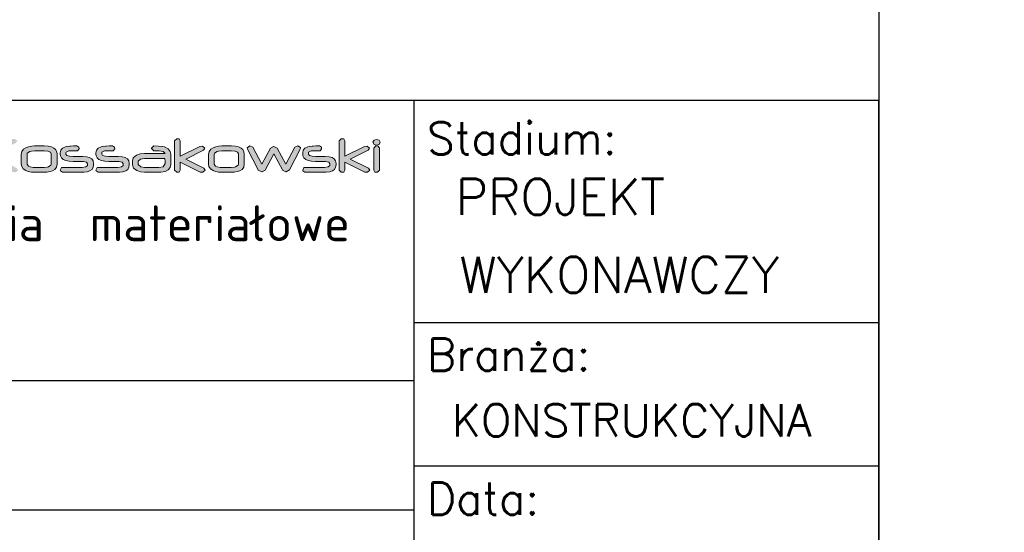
# Model space of a CAD drawing. Header units: millimetres. Extents: x -34919 to 306996, y -293018 to -145733.
# Tile 134 of 256: x 80581 to 81108, y -204540 to -204265. Entities that reach past the tile are written whole.
import ezdxf
from ezdxf.enums import TextEntityAlignment as Align

# ---------------------------------------------------------------- set-up
doc = ezdxf.new("R2010")
doc.units = ezdxf.units.MM
doc.header["$LTSCALE"] = 3
doc.layers.add('Prz', color=5, linetype='Continuous')
doc.layers.add('TABELA', color=7, linetype='Continuous')
doc.layers.add('SIATKA', color=5, linetype='Continuous', lineweight=18)
doc.styles.add('Annotative', font='txt')
doc.styles.add('NOVE3', font='romans.shx', dxfattribs={"width": 0.7})
doc.styles.add('ROMANS', font='romans.shx')

# ---------------------------------------------------------------- blocks, each defined once
blk = doc.blocks.new('structure pro')
h = blk.add_hatch(color=7)
h.dxf.hatch_style = 1
h.paths.add_polyline_path([(739.2, 22.6), (739.75, 24.09), (741.79, 25.19), (745.17, 25.58), (748.07, 25.58), (749.33, 27.39), (749.17, 28.65), (747.37, 29.9), (747.13, 29.9), (743.75, 29.75), (741, 29.43), (738.81, 28.88), (738.33, 28.65), (735.98, 27.23), (734.56, 25.19), (734.09, 22.6), (734.09, 8.31), (734.09, 7.76), (735.9, 6.34), (738.18, 6.5), (739.2, 8.31)])
h.paths.add_polyline_path([(553.28, 43.25), (550.33, 45.35), (549.87, 45.35), (544.24, 45.15), (539.6, 44.63), (536, 43.65), (535.15, 43.39), (531.22, 40.96), (528.86, 37.63), (528.08, 33.24), (528.08, 9.48), (528.21, 8.44), (531.15, 6.21), (534.95, 6.47), (536.72, 9.42), (536.72, 33.24), (537.63, 35.79), (540.91, 37.56), (546.6, 38.22), (551.38, 38.28), (553.54, 41.29)])
h.paths.add_polyline_path([(115.83, 43.25), (112.82, 45.35), (112.42, 45.35), (106.8, 45.15), (102.15, 44.63), (98.48, 43.65), (97.7, 43.39), (93.77, 40.96), (91.42, 37.63), (90.63, 33.24), (90.63, 9.48), (90.7, 8.44), (93.71, 6.21), (97.44, 6.47), (99.2, 9.42), (99.2, 33.24), (100.12, 35.79), (103.46, 37.56), (109.15, 38.22), (113.93, 38.28), (116.02, 41.29)])
h.paths.add_polyline_path([(1436.84, 35.09), (1434.56, 35.72), (1432.28, 35.09), (1431.18, 33.12), (1432.28, 31.08), (1434.56, 30.45), (1436.84, 31.08), (1437.86, 33.12)])
h.paths.add_polyline_path([(1436.13, 29.75), (1433.93, 29.98), (1432.05, 28.02), (1432.05, 8.31), (1432.99, 6.58), (1435.27, 6.34), (1437.15, 8.31), (1437.15, 28.02)])
h.paths.add_polyline_path([(1405.27, 36.11), (1403.07, 36.19), (1401.18, 34.3), (1401.18, 8.31), (1403.07, 6.34), (1405.27, 6.58), (1406.29, 8.31), (1406.29, 15.45), (1423.96, 6.58), (1426.47, 6.34), (1428.59, 8.15), (1427.33, 10.03), (1411.08, 18.12), (1426.94, 26.06), (1428.28, 27.86), (1426.08, 29.67), (1423.72, 29.51), (1406.29, 20.79), (1406.29, 34.3)])
h.paths.add_polyline_path([(1385.4, 28.65), (1383.59, 29.9), (1380.45, 29.83), (1377.94, 29.75), (1377.15, 29.67), (1374.48, 29.35), (1373.38, 29.04), (1370.71, 27.86), (1369.14, 26.13), (1368.67, 23.86), (1368.67, 22.6), (1368.82, 20.95), (1369.77, 19.22), (1371.34, 17.81), (1373.62, 16.87), (1376.6, 16.32), (1380.21, 16.08), (1388.62, 16.08), (1389.09, 16.08), (1392.07, 15.53), (1393.01, 13.96), (1393.01, 13.1), (1392.94, 12.47), (1391.44, 11.13), (1388.22, 10.74), (1370.71, 10.74), (1369.77, 10.51), (1368.75, 8.31), (1368.82, 7.68), (1370.71, 6.34), (1388.14, 6.34), (1389.64, 6.42), (1392.78, 6.81), (1395.21, 7.68), (1397.02, 9.01), (1398.04, 10.82), (1398.43, 13.1), (1398.43, 14.2), (1398.43, 14.35), (1397.96, 16.55), (1396.78, 18.28), (1394.9, 19.54), (1392.23, 20.24), (1388.85, 20.48), (1380.29, 20.48), (1377.15, 20.71), (1374.64, 21.42), (1373.85, 22.6), (1373.85, 23.86), (1373.93, 24.33), (1376.36, 25.43), (1376.68, 25.43), (1379.9, 25.51), (1383.59, 25.51), (1384.22, 25.58), (1385.55, 27.39)])
h.paths.add_polyline_path([(1324.29, 28.8), (1321.55, 29.98), (1321.47, 29.98), (1319.19, 28.33), (1319.5, 27.08), (1328.85, 8.46), (1329.09, 8.15), (1332.07, 6.74), (1332.38, 6.74), (1335.21, 8.38), (1342.99, 22.76), (1350.6, 8.46), (1350.68, 8.31), (1353.67, 6.81), (1353.98, 6.81), (1356.81, 8.46), (1366.39, 27.08), (1366.7, 28.33), (1366.7, 28.41), (1364.27, 29.98), (1361.6, 28.8), (1353.67, 13.49), (1345.89, 27.78), (1345.89, 27.86), (1342.99, 29.51), (1342.75, 29.51), (1340, 27.78), (1332.23, 13.49)])
h.paths.add_polyline_path([(1308.59, 29.67), (1305.13, 29.9), (1296.49, 29.9), (1293.98, 29.75), (1291.15, 29.2), (1288.8, 28.33), (1286.6, 26.92), (1285.11, 24.8), (1284.56, 22.36), (1284.56, 13.65), (1284.95, 11.45), (1286.36, 9.41), (1288.8, 7.83), (1290.84, 7.13), (1293.59, 6.58), (1296.49, 6.34), (1305.13, 6.34), (1307.49, 6.5), (1310.32, 6.97), (1312.59, 7.76), (1314.56, 9.01), (1316.05, 11.05), (1316.6, 13.65), (1316.6, 22.36), (1316.6, 22.44), (1316.28, 24.72), (1315.26, 26.61), (1313.69, 28.02), (1311.49, 29.04)])
h.paths.add_polyline_path([(1296.57, 25.51), (1304.97, 25.51), (1308.43, 25.19), (1310.63, 24.33), (1311.34, 22.76), (1311.34, 13.65), (1311.18, 12.86), (1308.82, 11.29), (1307.8, 11.05), (1304.97, 10.74), (1296.57, 10.74), (1295.08, 10.74), (1292.41, 11.21), (1291, 11.84), (1289.74, 13.65), (1289.74, 22.36), (1289.97, 23.39), (1292.33, 24.96), (1293.67, 25.27)], flags=16)
h.paths.add_polyline_path([(1258.48, 36.11), (1256.28, 36.19), (1254.4, 34.3), (1254.4, 8.31), (1256.28, 6.34), (1258.48, 6.58), (1259.5, 8.31), (1259.5, 15.45), (1277.17, 6.58), (1279.69, 6.34), (1281.81, 8.15), (1280.55, 10.03), (1264.29, 18.12), (1280.16, 26.06), (1281.49, 27.86), (1279.29, 29.67), (1276.94, 29.51), (1259.5, 20.79), (1259.5, 34.3)])
h.paths.add_polyline_path([(1240.1, 29.75), (1235.86, 29.9), (1233.9, 27.94), (1233.9, 27.63), (1235.86, 25.51), (1237.04, 25.51), (1237.28, 25.51), (1238.14, 25.58), (1238.85, 25.58), (1240.57, 25.51), (1244.34, 24.8), (1245.84, 23.15), (1227.54, 23.15), (1223.61, 22.76), (1220.47, 21.66), (1220.31, 21.58), (1217.56, 19.3), (1216.7, 16.16), (1216.7, 13.18), (1216.7, 13.02), (1217.72, 10.11), (1220.71, 7.83), (1223.93, 6.74), (1227.69, 6.34), (1240.34, 6.34), (1242.15, 6.42), (1245.99, 7.05), (1248.74, 8.46), (1250.39, 10.58), (1250.94, 13.41), (1250.94, 22.68), (1250.55, 24.96), (1248.66, 27.39), (1245.29, 29.04), (1243.56, 29.35)])
h.paths.add_polyline_path([(1240.42, 10.74), (1227.54, 10.74), (1224.16, 11.21), (1221.88, 13.25), (1221.88, 16.24), (1224.08, 18.2), (1227.46, 18.75), (1245.76, 18.75), (1245.76, 17.89), (1245.84, 16.71), (1245.84, 15.53), (1245.84, 14.67), (1245.84, 14.12), (1244.34, 11.29), (1244.11, 11.13)], flags=16)
h.paths.add_polyline_path([(1200.91, 28.65), (1199.11, 29.9), (1196.04, 29.83), (1193.45, 29.75), (1192.67, 29.67), (1190, 29.35), (1188.9, 29.04), (1186.31, 27.86), (1184.74, 26.13), (1184.19, 23.86), (1184.19, 22.6), (1184.42, 20.95), (1185.29, 19.22), (1186.86, 17.81), (1189.13, 16.87), (1192.12, 16.32), (1195.73, 16.08), (1204.13, 16.08), (1204.61, 16.08), (1207.59, 15.53), (1208.53, 13.96), (1208.53, 13.1), (1208.45, 12.47), (1206.96, 11.13), (1203.74, 10.74), (1186.23, 10.74), (1185.29, 10.51), (1184.26, 8.31), (1184.34, 7.68), (1186.23, 6.34), (1203.66, 6.34), (1205.16, 6.42), (1208.3, 6.81), (1210.81, 7.68), (1212.54, 9.01), (1213.56, 10.82), (1213.95, 13.1), (1213.95, 14.2), (1213.95, 14.35), (1213.48, 16.55), (1212.3, 18.28), (1210.42, 19.54), (1207.75, 20.24), (1204.37, 20.48), (1195.81, 20.48), (1192.67, 20.71), (1190.15, 21.42), (1189.37, 22.6), (1189.37, 23.86), (1189.45, 24.33), (1191.88, 25.43), (1192.2, 25.43), (1195.42, 25.51), (1199.11, 25.51), (1199.74, 25.58), (1201.07, 27.39)])
h.paths.add_polyline_path([(1169.11, 28.65), (1167.3, 29.9), (1164.16, 29.83), (1161.65, 29.75), (1160.86, 29.67), (1158.19, 29.35), (1157.09, 29.04), (1154.42, 27.86), (1152.85, 26.13), (1152.38, 23.86), (1152.38, 22.6), (1152.54, 20.95), (1153.48, 19.22), (1155.05, 17.81), (1157.33, 16.87), (1160.23, 16.32), (1163.92, 16.08), (1172.33, 16.08), (1172.72, 16.08), (1175.7, 15.53), (1176.72, 13.96), (1176.72, 13.1), (1176.65, 12.47), (1175.15, 11.13), (1171.86, 10.74), (1154.34, 10.74), (1153.48, 10.51), (1152.46, 8.31), (1152.54, 7.68), (1154.34, 6.34), (1171.86, 6.34), (1173.35, 6.42), (1176.49, 6.81), (1178.92, 7.68), (1180.73, 9.01), (1181.75, 10.82), (1182.07, 13.1), (1182.07, 14.2), (1182.07, 14.35), (1181.67, 16.55), (1180.49, 18.28), (1178.61, 19.54), (1175.94, 20.24), (1172.56, 20.48), (1163.92, 20.48), (1160.78, 20.71), (1158.35, 21.42), (1157.48, 22.6), (1157.48, 23.86), (1157.64, 24.33), (1160.08, 25.43), (1160.39, 25.43), (1163.61, 25.51), (1167.3, 25.51), (1167.93, 25.58), (1169.26, 27.39)])
h.paths.add_polyline_path([(1141.62, 29.67), (1138.16, 29.9), (1129.52, 29.9), (1127.01, 29.75), (1124.18, 29.2), (1121.83, 28.33), (1119.63, 26.92), (1118.06, 24.8), (1117.59, 22.36), (1117.59, 13.65), (1117.98, 11.45), (1119.39, 9.41), (1121.83, 7.83), (1123.87, 7.13), (1126.62, 6.58), (1129.52, 6.34), (1138.16, 6.34), (1140.52, 6.5), (1143.35, 6.97), (1145.62, 7.76), (1147.59, 9.01), (1149.08, 11.05), (1149.63, 13.65), (1149.63, 22.36), (1149.63, 22.44), (1149.24, 24.72), (1148.29, 26.61), (1146.72, 28.02), (1144.45, 29.04)])
h.paths.add_polyline_path([(1129.6, 25.51), (1138.01, 25.51), (1141.46, 25.19), (1143.66, 24.33), (1144.37, 22.76), (1144.37, 13.65), (1144.13, 12.86), (1141.85, 11.29), (1140.83, 11.05), (1138.01, 10.74), (1129.6, 10.74), (1128.11, 10.74), (1125.44, 11.21), (1123.95, 11.84), (1122.77, 13.65), (1122.77, 22.36), (1123.01, 23.39), (1125.36, 24.96), (1126.7, 25.27)], flags=16)
h.paths.add_polyline_path([(1086.96, 34.3), (1084.99, 36.19), (1082.72, 36.11), (1081.62, 34.3), (1081.62, 8.31), (1082.72, 6.58), (1084.99, 6.34), (1086.96, 8.31), (1086.96, 18.67), (1109.81, 6.66), (1112.64, 6.34), (1114.84, 8.15), (1113.58, 10.03), (1091.75, 21.58), (1112.8, 32.65), (1114.13, 34.46), (1111.93, 36.19), (1108.95, 36.03), (1086.96, 24.33)])
h.paths.add_polyline_path([(1052.94, 36.11), (1050.74, 36.19), (1048.78, 34.3), (1048.78, 20.56), (1044.07, 15.92), (1043.59, 15.14), (1044.62, 14.35), (1046.11, 14.67), (1048.78, 17.26), (1048.78, 8.31), (1049.88, 6.58), (1052.08, 6.34), (1053.96, 8.31), (1053.96, 22.29), (1058.83, 27), (1059.22, 27.78), (1058.2, 28.57), (1056.79, 28.33), (1053.96, 25.58), (1053.96, 34.3)])
h.paths.add_polyline_path([(1034.65, 29.67), (1031.51, 29.9), (1021.93, 29.9), (1019.02, 29.75), (1016.2, 29.28), (1013.92, 28.49), (1011.56, 27), (1009.99, 24.96), (1009.52, 22.44), (1009.52, 13.8), (1009.52, 13.1), (1010.38, 10.66), (1012.35, 8.54), (1013.05, 8.07), (1015.41, 7.13), (1018.63, 6.58), (1021.14, 6.42), (1022.32, 6.42), (1025.39, 6.34), (1026.01, 6.42), (1027.27, 8.31), (1027.19, 9.41), (1025.39, 10.74), (1023.89, 10.74), (1021.22, 10.82), (1018.79, 11.13), (1017.53, 11.53), (1015.49, 13.02), (1014.86, 15.45), (1014.86, 15.61), (1040.54, 15.61), (1040.86, 15.61), (1041.96, 17.73), (1041.96, 23.39), (1041.8, 24.72), (1040.62, 26.92), (1038.27, 28.57), (1037.24, 29.04)])
h.paths.add_polyline_path([(1022.71, 25.58), (1026.41, 25.58), (1028.06, 25.58), (1031.9, 25.35), (1034.73, 24.88), (1036.38, 24.01), (1036.93, 22.99), (1036.93, 20.09), (1014.7, 20.09), (1014.7, 22.76), (1015.18, 24.01), (1017.92, 25.19), (1019.89, 25.43)], flags=16)
h.paths.add_polyline_path([(965.23, 28.8), (962.48, 29.98), (962.4, 29.98), (960.04, 28.33), (960.36, 27.08), (969.78, 8.46), (969.94, 8.15), (973, 6.74), (973.32, 6.74), (976.14, 8.38), (983.84, 22.76), (991.46, 8.46), (991.54, 8.31), (994.52, 6.81), (994.91, 6.81), (997.66, 8.46), (1007.24, 27.08), (1007.64, 28.33), (1007.64, 28.41), (1005.2, 29.98), (1002.45, 28.8), (994.52, 13.49), (986.82, 27.78), (986.75, 27.86), (983.84, 29.51), (983.68, 29.51), (980.85, 27.78), (973.16, 13.49)])
h.paths.add_polyline_path([(946.61, 29.75), (942.37, 29.9), (940.41, 27.94), (940.41, 27.63), (942.37, 25.51), (943.55, 25.51), (943.79, 25.51), (944.65, 25.58), (945.36, 25.58), (947.08, 25.51), (950.85, 24.8), (952.35, 23.15), (934.05, 23.15), (930.2, 22.76), (926.98, 21.66), (926.82, 21.58), (924.07, 19.3), (923.21, 16.16), (923.21, 13.18), (923.21, 13.02), (924.23, 10.11), (927.21, 7.83), (930.43, 6.74), (934.2, 6.34), (946.85, 6.34), (948.66, 6.42), (952.5, 7.05), (955.25, 8.46), (956.9, 10.58), (957.45, 13.41), (957.45, 22.68), (957.06, 24.96), (955.17, 27.39), (951.8, 29.04), (950.07, 29.35)])
h.paths.add_polyline_path([(946.93, 10.74), (934.05, 10.74), (930.67, 11.21), (928.39, 13.25), (928.39, 16.24), (930.59, 18.2), (933.97, 18.75), (952.27, 18.75), (952.27, 17.89), (952.35, 16.71), (952.35, 15.53), (952.35, 14.67), (952.35, 14.12), (950.85, 11.29), (950.62, 11.13)], flags=16)
h.paths.add_polyline_path([(911.82, 35.95), (907.89, 36.19), (885.28, 36.19), (883.31, 34.3), (883.31, 8.31), (885.28, 6.34), (887.63, 6.58), (888.81, 8.31), (888.81, 17.02), (907.66, 17.02), (909.07, 17.1), (912.76, 17.49), (915.98, 18.52), (917.4, 19.22), (919.68, 21.66), (920.46, 24.96), (920.46, 29.59), (920.38, 30.3), (918.97, 32.97), (915.75, 34.93), (915.12, 35.17)])
h.paths.add_polyline_path([(888.81, 31.79), (907.97, 31.79), (910.41, 31.71), (913.86, 30.85), (915.04, 29.2), (915.04, 25.11), (914.57, 23.54), (912.29, 22.05), (907.97, 21.5), (888.81, 21.5)], flags=16)
h.paths.add_polyline_path([(851.51, 11.05), (852.6, 9.09), (851.51, 7.05), (849.23, 6.42), (846.95, 7.05), (845.85, 9.09), (846.95, 11.05), (849.23, 11.68)])
h.paths.add_polyline_path([(828.34, 38.54), (827.32, 38.7), (825.59, 38.07), (824.72, 36.42), (825.59, 34.77), (827.39, 34.22), (829.12, 34.85), (829.99, 36.42), (829.75, 37.36), (829.2, 38.07)])
h.paths.add_polyline_path([(842.47, 28.41), (840.82, 29.12), (838.86, 28.49), (812.39, 11.29), (810.98, 9.17), (812.16, 7.05), (814.59, 6.34), (841.69, 6.34), (841.85, 6.34), (843.73, 8.54), (843.73, 8.7), (841.69, 10.74), (820.17, 10.82), (842.47, 25.35), (843.1, 26.68)])
h.paths.add_polyline_path([(801.01, 29.59), (796.45, 29.9), (788.05, 29.9), (784.99, 29.75), (781.14, 29.04), (778.39, 27.7), (776.74, 25.74), (776.19, 23.15), (776.19, 8.31), (777.21, 6.58), (779.41, 6.34), (781.37, 8.31), (781.37, 23.23), (781.37, 23.39), (783.89, 25.35), (785.3, 25.43), (787.58, 25.51), (796.45, 25.51), (798.96, 25.51), (800.38, 25.35), (800.77, 25.27), (802.97, 23.23), (802.97, 8.31), (804.07, 6.58), (806.27, 6.34), (808.23, 8.31), (808.23, 23.23), (808, 24.8), (806.82, 27.08), (804.46, 28.65)])
h.paths.add_polyline_path([(771.79, 35.09), (769.51, 35.72), (767.24, 35.09), (766.14, 33.12), (767.24, 31.08), (769.51, 30.45), (771.79, 31.08), (772.89, 33.12)])
h.paths.add_polyline_path([(771.16, 29.75), (768.96, 29.98), (767, 28.02), (767, 8.31), (768.02, 6.58), (770.22, 6.34), (772.18, 8.31), (772.18, 28.02)])
h.paths.add_polyline_path([(730.01, 36.03), (727.81, 36.19), (725.85, 34.3), (725.85, 29.67), (710.45, 29.67), (706.84, 29.51), (703.23, 28.65), (700.56, 27.23), (698.91, 25.11), (698.2, 22.36), (698.12, 20.09), (698.12, 16.08), (698.2, 13.02), (698.52, 11.21), (699.93, 9.09), (702.44, 7.6), (705.98, 6.66), (710.53, 6.34), (718.39, 6.34), (719.49, 6.42), (723.18, 6.81), (726.4, 7.83), (727.5, 8.38), (730.17, 10.66), (731.03, 13.57), (731.03, 34.3)])
h.paths.add_polyline_path([(717.91, 10.74), (710.45, 10.74), (709.35, 10.74), (706.06, 10.98), (705.03, 11.37), (703.39, 13.96), (703.39, 22.29), (703.7, 23.39), (705.9, 24.88), (710.3, 25.35), (725.85, 25.35), (725.85, 13.73), (725.22, 12.23), (722.63, 11.13)], flags=16)
h.paths.add_polyline_path([(598.24, 45.02), (592.41, 45.35), (578.08, 45.35), (573.83, 45.15), (569.18, 44.3), (565.19, 42.73), (561.52, 40.38), (558.97, 36.97), (558.12, 32.78), (558.12, 18.38), (558.77, 14.72), (561.13, 11.25), (565.25, 8.63), (568.59, 7.46), (573.17, 6.54), (578.08, 6.21), (592.41, 6.21), (596.34, 6.34), (601.05, 7.13), (604.91, 8.57), (608.12, 10.66), (610.67, 14.07), (611.52, 18.38), (611.52, 32.85), (611.52, 33.05), (610.93, 36.84), (609.36, 39.92), (606.68, 42.27), (602.95, 43.97)])
h.paths.add_polyline_path([(578.21, 38.08), (592.15, 38.08), (597.91, 37.63), (601.58, 36.06), (602.82, 33.44), (602.82, 18.38), (602.49, 17.01), (598.63, 14.39), (596.93, 13.93), (592.22, 13.41), (578.21, 13.41), (575.72, 13.54), (571.27, 14.26), (568.85, 15.31), (566.76, 18.38), (566.76, 32.78), (567.22, 34.55), (571.14, 37.1), (573.3, 37.69)], flags=16)
h.paths.add_polyline_path([(508.97, 45.09), (502.82, 45.35), (489.14, 45.35), (484.49, 45.22), (479.71, 44.63), (476.24, 43.65), (472.71, 41.55), (470.29, 38.15), (469.44, 33.77), (469.44, -1.45), (469.57, -2.43), (472.65, -4.65), (476.31, -4.33), (478.08, -1.45), (478.08, 6.54), (504.91, 6.54), (510.08, 6.8), (514.92, 7.78), (518.65, 9.42), (521.4, 11.84), (522.97, 14.92), (523.56, 18.65), (523.56, 33.83), (523.5, 34.55), (522.78, 37.82), (520.95, 40.57), (518.07, 42.67), (514.07, 44.17)])
h.paths.add_polyline_path([(504.91, 13.74), (478.08, 13.74), (478.08, 33.5), (478.08, 33.9), (479.52, 36.25), (483.31, 37.69), (489.47, 38.15), (502.95, 38.15), (506.09, 38.08), (510.08, 37.76), (512.9, 36.84), (514.86, 33.77), (514.86, 18.52), (513.94, 16.09), (510.67, 14.33)], flags=16)
h.paths.add_polyline_path([(405.23, 45.02), (400.13, 45.41), (384.03, 45.41), (379.25, 45.22), (374.61, 44.43), (370.74, 43.06), (366.75, 40.57), (364.2, 37.17), (363.35, 32.98), (363.35, 18.58), (363.41, 17.47), (364.85, 13.41), (368.13, 9.81), (369.3, 9.09), (373.3, 7.46), (378.6, 6.47), (382.79, 6.28), (384.75, 6.21), (389.85, 6.21), (390.9, 6.28), (393.06, 9.42), (392.8, 11.32), (389.85, 13.41), (387.37, 13.48), (382.98, 13.61), (378.79, 14.13), (376.83, 14.79), (373.43, 17.34), (372.25, 21.26), (372.25, 21.59), (415.12, 21.59), (415.64, 21.59), (417.47, 25.13), (417.47, 34.55), (417.28, 36.78), (415.25, 40.44), (411.32, 43.19), (409.62, 43.91)])
h.paths.add_polyline_path([(385.4, 38.22), (391.56, 38.28), (394.24, 38.22), (400.72, 37.82), (405.37, 36.97), (408.18, 35.66), (409.1, 33.83), (409.1, 29.05), (371.99, 29.05), (371.99, 33.5), (372.84, 35.6), (377.42, 37.56), (380.69, 37.95)], flags=16)
edge = h.paths.add_edge_path()
edge.add_line((357.72, 38.28), (359.88, 41.29))
edge.add_line((359.88, 41.29), (359.62, 43.25))
edge.add_line((359.62, 43.25), (356.67, 45.35))
edge.add_line((356.67, 45.35), (356.21, 45.35))
edge.add_line((356.21, 45.35), (350.59, 45.15))
edge.add_line((350.59, 45.15), (345.94, 44.63))
edge.add_line((345.94, 44.63), (342.34, 43.65))
edge.add_line((342.34, 43.65), (341.49, 43.39))
edge.add_line((341.49, 43.39), (337.56, 40.96))
edge.add_line((337.56, 40.96), (335.21, 37.63))
edge.add_line((335.21, 37.63), (334.42, 33.24))
edge.add_line((334.42, 33.24), (334.42, 9.48))
edge.add_line((334.42, 9.48), (334.55, 8.44))
edge.add_line((334.55, 8.44), (337.5, 6.21))
edge.add_line((337.5, 6.21), (341.23, 6.47))
edge.add_line((341.23, 6.47), (343.06, 9.42))
edge.add_line((343.06, 9.42), (343.06, 33.24))
edge.add_line((343.06, 33.24), (343.98, 35.79))
edge.add_line((343.98, 35.79), (347.25, 37.56))
edge.add_line((347.25, 37.56), (352.94, 38.22))
edge.add_line((352.94, 38.22), (357.72, 38.28))
edge.add_line((357.72, 38.28), (352.94, 38.22))
h.paths.add_polyline_path([(281.74, 45.09), (278.01, 45.35), (276.96, 45.28), (274.8, 42.14), (274.8, 17.86), (274.86, 16.88), (275.65, 13.61), (277.55, 10.92), (280.49, 8.9), (284.55, 7.39), (289.66, 6.47), (295.81, 6.21), (299.87, 6.21), (300.19, 6.15), (302.74, 6.15), (304.51, 6.08), (305.23, 6.08), (311.71, 6.34), (317.14, 7.13), (321.59, 8.31), (325.06, 10.01), (327.55, 12.17), (328.99, 14.79), (329.51, 17.86), (329.51, 42.14), (329.38, 43.25), (326.31, 45.35), (322.51, 45.09), (320.74, 42.14), (320.74, 17.8), (320.74, 17.21), (319.04, 15.11), (315.05, 13.87), (308.63, 13.41), (295.81, 13.41), (293.71, 13.48), (288.02, 14.13), (284.55, 15.57), (283.44, 17.86), (283.44, 42.14)])
h.paths.add_polyline_path([(252.15, 55.69), (248.49, 55.95), (247.51, 55.89), (245.28, 52.74), (245.28, 45.02), (242.53, 45.02), (240.96, 44.83), (238.93, 41.49), (240.96, 38.08), (242.53, 37.95), (245.28, 37.89), (245.28, 9.42), (247.05, 6.47), (250.71, 6.21), (251.76, 6.28), (253.92, 9.42), (253.92, 37.89), (267.53, 37.89), (268.58, 37.95), (270.81, 41.03), (270.54, 42.93), (267.53, 45.02), (253.92, 45.02), (253.92, 52.74)])
h.paths.add_polyline_path([(236.05, 43.32), (232.91, 45.35), (198.75, 45.35), (194.17, 45.15), (189.19, 44.24), (185.33, 42.6), (182.58, 40.31), (180.95, 37.23), (180.42, 33.5), (180.42, 18.06), (181.14, 13.87), (183.43, 10.4), (187.36, 7.98), (190.18, 7.06), (194.76, 6.41), (200.58, 6.21), (232.45, 6.21), (234.35, 6.47), (236.45, 9.42), (236.19, 11.32), (233.24, 13.41), (200.84, 13.41), (199.01, 13.48), (193.45, 14.2), (190.11, 15.83), (189, 18.45), (189, 33.77), (189.98, 35.99), (193.38, 37.56), (199.4, 38.08), (232.91, 38.08), (234.35, 38.35), (236.25, 41.75)])
h.paths.add_polyline_path([(127.87, 45.09), (124.21, 45.35), (123.16, 45.28), (121, 42.14), (121, 17.86), (121, 16.88), (121.85, 13.61), (123.75, 10.92), (126.69, 8.9), (130.75, 7.39), (135.79, 6.47), (141.94, 6.21), (146, 6.21), (146.33, 6.15), (148.88, 6.15), (150.71, 6.08), (151.43, 6.08), (157.85, 6.34), (163.28, 7.13), (167.79, 8.31), (171.2, 10.01), (173.68, 12.17), (175.19, 14.79), (175.65, 17.86), (175.65, 42.14), (175.58, 43.25), (172.44, 45.35), (168.71, 45.09), (166.94, 42.14), (166.94, 17.8), (166.88, 17.21), (165.24, 15.11), (161.18, 13.87), (154.83, 13.41), (141.94, 13.41), (139.91, 13.48), (134.15, 14.13), (130.75, 15.57), (129.57, 17.86), (129.57, 42.14)])
h.paths.add_polyline_path([(69.3, 55.69), (65.63, 55.95), (64.65, 55.89), (62.49, 52.74), (62.49, 45.02), (59.67, 45.02), (58.1, 44.83), (56.07, 41.49), (58.1, 38.08), (59.67, 37.95), (62.49, 37.89), (62.49, 9.42), (64.19, 6.47), (67.92, 6.21), (68.9, 6.28), (71.06, 9.42), (71.06, 37.89), (84.68, 37.89), (85.79, 37.95), (87.95, 41.03), (87.69, 42.93), (84.68, 45.02), (71.06, 45.02), (71.06, 52.74)])
h.paths.add_polyline_path([(31.73, 43.25), (28.78, 45.35), (23.55, 45.35), (19.29, 45.15), (17.98, 45.09), (13.6, 44.5), (11.7, 44.04), (7.38, 42.08), (4.7, 39.13), (3.85, 35.34), (3.85, 33.18), (4.18, 30.49), (5.68, 27.61), (8.3, 25.32), (12.09, 23.69), (17.07, 22.77), (23.16, 22.44), (37.16, 22.44), (37.88, 22.44), (42.85, 21.46), (44.49, 18.84), (44.49, 17.4), (44.36, 16.36), (41.87, 14.2), (36.44, 13.41), (7.25, 13.41), (5.75, 13.15), (4.04, 9.42), (4.18, 8.37), (7.25, 6.21), (36.38, 6.21), (38.8, 6.28), (44.1, 6.93), (48.16, 8.44), (51.1, 10.66), (52.87, 13.61), (53.46, 17.4), (53.46, 19.17), (53.46, 19.5), (52.74, 23.16), (50.77, 26.04), (47.57, 28.14), (43.18, 29.38), (37.49, 29.77), (23.22, 29.77), (17.98, 30.03), (13.86, 31.21), (12.49, 33.31), (12.49, 35.34), (12.62, 36.12), (16.74, 37.95), (17.26, 38.02), (22.57, 38.08), (28.78, 38.08), (29.83, 38.22), (31.99, 41.29)])
edge = h.paths.add_edge_path()
edge.add_line((748.07, 25.58), (745.17, 25.58))
edge.add_line((551.38, 38.28), (546.6, 38.22))
edge.add_line((113.93, 38.28), (109.15, 38.22))
at = {"color": 7, "lineweight": 0}
for p, q in [((1256.28, 36.19), (1254.4, 34.3)), ((1258.48, 36.11), (1256.28, 36.19)), ((1259.5, 34.3), (1258.48, 36.11)), ((1403.07, 36.19), (1401.18, 34.3)), ((1405.27, 36.11), (1403.07, 36.19)), ((1406.29, 34.3), (1405.27, 36.11)), ((1434.56, 35.72), (1432.28, 35.09)), ((1436.84, 35.09), (1434.56, 35.72)), ((1119.63, 26.92), (1118.06, 24.8)), ((1121.83, 28.33), (1119.63, 26.92)), ((1124.18, 29.2), (1121.83, 28.33)), ((1127.01, 29.75), (1124.18, 29.2)), ((1129.52, 29.9), (1127.01, 29.75)), ((1138.16, 29.9), (1129.52, 29.9)), ((1141.62, 29.67), (1138.16, 29.9)), ((1144.45, 29.04), (1141.62, 29.67)), ((1146.72, 28.02), (1144.45, 29.04)), ((1148.29, 26.61), (1146.72, 28.02)), ((1149.24, 24.72), (1148.29, 26.61)), ((1154.42, 27.86), (1152.85, 26.13)), ((1157.09, 29.04), (1154.42, 27.86)), ((1158.19, 29.35), (1157.09, 29.04)), ((1160.86, 29.67), (1158.19, 29.35)), ((1161.65, 29.75), (1160.86, 29.67)), ((1164.16, 29.83), (1161.65, 29.75)), ((1167.3, 29.9), (1164.16, 29.83)), ((1169.11, 28.65), (1167.3, 29.9)), ((1167.93, 25.58), (1169.26, 27.39)), ((1169.26, 27.39), (1169.11, 28.65)), ((1186.31, 27.86), (1184.74, 26.13)), ((1188.9, 29.04), (1186.31, 27.86)), ((1190, 29.35), (1188.9, 29.04)), ((1192.67, 29.67), (1190, 29.35)), ((1193.45, 29.75), (1192.67, 29.67)), ((1196.04, 29.83), (1193.45, 29.75)), ((1199.11, 29.9), (1196.04, 29.83)), ((1200.91, 28.65), (1199.11, 29.9)), ((1199.74, 25.58), (1201.07, 27.39)), ((1201.07, 27.39), (1200.91, 28.65)), ((1235.86, 29.9), (1233.9, 27.94)), ((1233.9, 27.94), (1233.9, 27.63)), ((1233.9, 27.63), (1235.86, 25.51)), ((1240.1, 29.75), (1235.86, 29.9)), ((1243.56, 29.35), (1240.1, 29.75)), ((1245.29, 29.04), (1243.56, 29.35)), ((1248.66, 27.39), (1245.29, 29.04)), ((1250.55, 24.96), (1248.66, 27.39)), ((1254.4, 34.3), (1254.4, 8.31)), ((1259.5, 20.79), (1259.5, 34.3)), ((1276.94, 29.51), (1259.5, 20.79)), ((1279.29, 29.67), (1276.94, 29.51)), ((1281.49, 27.86), (1279.29, 29.67)), ((1280.16, 26.06), (1281.49, 27.86)), ((1286.6, 26.92), (1285.11, 24.8)), ((1288.8, 28.33), (1286.6, 26.92)), ((1291.15, 29.2), (1288.8, 28.33)), ((1293.98, 29.75), (1291.15, 29.2)), ((1296.49, 29.9), (1293.98, 29.75)), ((1305.13, 29.9), (1296.49, 29.9)), ((1308.59, 29.67), (1305.13, 29.9)), ((1311.49, 29.04), (1308.59, 29.67)), ((1313.69, 28.02), (1311.49, 29.04)), ((1315.26, 26.61), (1313.69, 28.02)), ((1316.28, 24.72), (1315.26, 26.61)), ((1321.47, 29.98), (1319.19, 28.33)), ((1319.19, 28.33), (1319.5, 27.08)), ((1319.5, 27.08), (1328.85, 8.46)), ((1321.55, 29.98), (1321.47, 29.98)), ((1324.29, 28.8), (1321.55, 29.98)), ((1332.23, 13.49), (1324.29, 28.8)), ((1340, 27.78), (1332.23, 13.49)), ((1342.75, 29.51), (1340, 27.78)), ((1342.99, 29.51), (1342.75, 29.51)), ((1345.89, 27.86), (1342.99, 29.51)), ((1345.89, 27.78), (1345.89, 27.86)), ((1353.67, 13.49), (1345.89, 27.78)), ((1361.6, 28.8), (1353.67, 13.49)), ((1356.81, 8.46), (1366.39, 27.08)), ((1364.27, 29.98), (1361.6, 28.8)), ((1366.7, 28.41), (1364.27, 29.98)), ((1366.39, 27.08), (1366.7, 28.33)), ((1366.7, 28.33), (1366.7, 28.41)), ((1370.71, 27.86), (1369.14, 26.13)), ((1373.38, 29.04), (1370.71, 27.86)), ((1374.48, 29.35), (1373.38, 29.04)), ((1377.15, 29.67), (1374.48, 29.35)), ((1377.94, 29.75), (1377.15, 29.67)), ((1380.45, 29.83), (1377.94, 29.75)), ((1383.59, 29.9), (1380.45, 29.83)), ((1385.4, 28.65), (1383.59, 29.9)), ((1384.22, 25.58), (1385.55, 27.39)), ((1385.55, 27.39), (1385.4, 28.65)), ((1401.18, 34.3), (1401.18, 8.31)), ((1406.29, 20.79), (1406.29, 34.3)), ((1423.72, 29.51), (1406.29, 20.79)), ((1426.08, 29.67), (1423.72, 29.51)), ((1428.28, 27.86), (1426.08, 29.67)), ((1426.94, 26.06), (1428.28, 27.86)), ((1432.28, 35.09), (1431.18, 33.12)), ((1431.18, 33.12), (1432.28, 31.08)), ((1433.93, 29.98), (1432.05, 28.02)), ((1432.05, 28.02), (1432.05, 8.31)), ((1432.28, 31.08), (1434.56, 30.45)), ((1436.13, 29.75), (1433.93, 29.98)), ((1434.56, 30.45), (1436.84, 31.08)), ((1437.15, 28.02), (1436.13, 29.75)), ((1437.86, 33.12), (1436.84, 35.09)), ((1436.84, 31.08), (1437.86, 33.12)), ((1437.15, 8.31), (1437.15, 28.02)), ((1118.06, 24.8), (1117.59, 22.36)), ((1117.59, 22.36), (1117.59, 13.65)), ((1122.77, 22.36), (1123.01, 23.39)), ((1122.77, 13.65), (1122.77, 22.36)), ((1123.01, 23.39), (1125.36, 24.96)), ((1125.36, 24.96), (1126.7, 25.27)), ((1126.7, 25.27), (1129.6, 25.51)), ((1129.6, 25.51), (1138.01, 25.51)), ((1138.01, 25.51), (1141.46, 25.19)), ((1141.46, 25.19), (1143.66, 24.33)), ((1143.66, 24.33), (1144.37, 22.76)), ((1144.37, 22.76), (1144.37, 13.65)), ((1149.63, 22.44), (1149.24, 24.72)), ((1149.63, 22.36), (1149.63, 22.44)), ((1149.63, 13.65), (1149.63, 22.36)), ((1152.85, 26.13), (1152.38, 23.86)), ((1152.38, 23.86), (1152.38, 22.6)), ((1152.38, 22.6), (1152.54, 20.95)), ((1152.54, 20.95), (1153.48, 19.22)), ((1153.48, 19.22), (1155.05, 17.81)), ((1155.05, 17.81), (1157.33, 16.87)), ((1157.48, 23.86), (1157.64, 24.33)), ((1157.48, 22.6), (1157.48, 23.86)), ((1158.35, 21.42), (1157.48, 22.6)), ((1157.64, 24.33), (1160.08, 25.43)), ((1160.78, 20.71), (1158.35, 21.42)), ((1160.08, 25.43), (1160.39, 25.43)), ((1160.39, 25.43), (1163.61, 25.51)), ((1163.92, 20.48), (1160.78, 20.71)), ((1163.61, 25.51), (1167.3, 25.51)), ((1172.56, 20.48), (1163.92, 20.48)), ((1167.3, 25.51), (1167.93, 25.58)), ((1175.94, 20.24), (1172.56, 20.48)), ((1178.61, 19.54), (1175.94, 20.24)), ((1180.49, 18.28), (1178.61, 19.54)), ((1181.67, 16.55), (1180.49, 18.28)), ((1184.74, 26.13), (1184.19, 23.86)), ((1184.19, 23.86), (1184.19, 22.6)), ((1184.19, 22.6), (1184.42, 20.95)), ((1184.42, 20.95), (1185.29, 19.22)), ((1185.29, 19.22), (1186.86, 17.81)), ((1186.86, 17.81), (1189.13, 16.87)), ((1189.37, 23.86), (1189.45, 24.33)), ((1189.37, 22.6), (1189.37, 23.86)), ((1190.15, 21.42), (1189.37, 22.6)), ((1189.45, 24.33), (1191.88, 25.43)), ((1192.67, 20.71), (1190.15, 21.42)), ((1191.88, 25.43), (1192.2, 25.43)), ((1192.2, 25.43), (1195.42, 25.51)), ((1195.81, 20.48), (1192.67, 20.71)), ((1195.42, 25.51), (1199.11, 25.51)), ((1204.37, 20.48), (1195.81, 20.48)), ((1199.11, 25.51), (1199.74, 25.58)), ((1207.75, 20.24), (1204.37, 20.48)), ((1210.42, 19.54), (1207.75, 20.24)), ((1212.3, 18.28), (1210.42, 19.54)), ((1213.48, 16.55), (1212.3, 18.28)), ((1217.56, 19.3), (1216.7, 16.16)), ((1220.31, 21.58), (1217.56, 19.3)), ((1220.47, 21.66), (1220.31, 21.58)), ((1223.61, 22.76), (1220.47, 21.66)), ((1221.88, 16.24), (1224.08, 18.2)), ((1227.54, 23.15), (1223.61, 22.76)), ((1224.08, 18.2), (1227.46, 18.75)), ((1227.46, 18.75), (1245.76, 18.75)), ((1245.84, 23.15), (1227.54, 23.15)), ((1227.54, 23.15), (1227.54, 23.15)), ((1235.86, 25.51), (1237.04, 25.51)), ((1237.04, 25.51), (1237.28, 25.51)), ((1237.28, 25.51), (1238.14, 25.58)), ((1238.14, 25.58), (1238.85, 25.58)), ((1238.85, 25.58), (1240.57, 25.51)), ((1240.57, 25.51), (1244.34, 24.8)), ((1244.34, 24.8), (1245.84, 23.15)), ((1245.76, 18.75), (1245.76, 17.89)), ((1245.76, 17.89), (1245.84, 16.71)), ((1250.94, 22.68), (1250.55, 24.96)), ((1250.94, 13.41), (1250.94, 22.68)), ((1259.5, 20.79), (1259.5, 20.79)), ((1264.29, 18.12), (1280.16, 26.06)), ((1280.55, 10.03), (1264.29, 18.12)), ((1285.11, 24.8), (1284.56, 22.36)), ((1284.56, 22.36), (1284.56, 13.65)), ((1289.74, 22.36), (1289.97, 23.39)), ((1289.74, 13.65), (1289.74, 22.36)), ((1289.97, 23.39), (1292.33, 24.96)), ((1292.33, 24.96), (1293.67, 25.27)), ((1293.67, 25.27), (1296.57, 25.51)), ((1296.57, 25.51), (1304.97, 25.51)), ((1304.97, 25.51), (1308.43, 25.19)), ((1308.43, 25.19), (1310.63, 24.33)), ((1310.63, 24.33), (1311.34, 22.76)), ((1311.34, 22.76), (1311.34, 13.65)), ((1316.6, 22.44), (1316.28, 24.72)), ((1316.6, 22.36), (1316.6, 22.44)), ((1316.6, 13.65), (1316.6, 22.36)), ((1335.21, 8.38), (1342.99, 22.76)), ((1342.99, 22.76), (1350.6, 8.46)), ((1369.14, 26.13), (1368.67, 23.86)), ((1368.67, 23.86), (1368.67, 22.6)), ((1368.67, 22.6), (1368.82, 20.95)), ((1368.82, 20.95), (1369.77, 19.22)), ((1369.77, 19.22), (1371.34, 17.81)), ((1371.34, 17.81), (1373.62, 16.87)), ((1373.85, 23.86), (1373.93, 24.33)), ((1373.85, 22.6), (1373.85, 23.86)), ((1374.64, 21.42), (1373.85, 22.6)), ((1373.93, 24.33), (1376.36, 25.43)), ((1377.15, 20.71), (1374.64, 21.42)), ((1376.36, 25.43), (1376.68, 25.43)), ((1376.68, 25.43), (1379.9, 25.51)), ((1380.29, 20.48), (1377.15, 20.71)), ((1379.9, 25.51), (1383.59, 25.51)), ((1388.85, 20.48), (1380.29, 20.48)), ((1383.59, 25.51), (1384.22, 25.58)), ((1392.23, 20.24), (1388.85, 20.48)), ((1394.9, 19.54), (1392.23, 20.24)), ((1396.78, 18.28), (1394.9, 19.54)), ((1397.96, 16.55), (1396.78, 18.28)), ((1406.29, 20.79), (1406.29, 20.79)), ((1411.08, 18.12), (1426.94, 26.06)), ((1427.33, 10.03), (1411.08, 18.12)), ((1117.59, 13.65), (1117.98, 11.45)), ((1117.98, 11.45), (1119.39, 9.41)), ((1119.39, 9.41), (1121.83, 7.83)), ((1123.95, 11.84), (1122.77, 13.65)), ((1125.44, 11.21), (1123.95, 11.84)), ((1128.11, 10.74), (1125.44, 11.21)), ((1129.6, 10.74), (1128.11, 10.74)), ((1138.01, 10.74), (1129.6, 10.74)), ((1140.83, 11.05), (1138.01, 10.74)), ((1141.85, 11.29), (1140.83, 11.05)), ((1144.13, 12.86), (1141.85, 11.29)), ((1144.37, 13.65), (1144.13, 12.86)), ((1145.62, 7.76), (1147.59, 9.01)), ((1147.59, 9.01), (1149.08, 11.05)), ((1149.08, 11.05), (1149.63, 13.65)), ((1153.48, 10.51), (1152.46, 8.31)), ((1154.34, 10.74), (1153.48, 10.51)), ((1171.86, 10.74), (1154.34, 10.74)), ((1157.33, 16.87), (1160.23, 16.32)), ((1160.23, 16.32), (1163.92, 16.08)), ((1163.92, 16.08), (1172.33, 16.08)), ((1175.15, 11.13), (1171.86, 10.74)), ((1172.33, 16.08), (1172.72, 16.08)), ((1172.72, 16.08), (1175.7, 15.53)), ((1176.65, 12.47), (1175.15, 11.13)), ((1175.7, 15.53), (1176.72, 13.96)), ((1176.72, 13.1), (1176.65, 12.47)), ((1176.72, 13.96), (1176.72, 13.1)), ((1178.92, 7.68), (1180.73, 9.01)), ((1180.73, 9.01), (1181.75, 10.82)), ((1182.07, 14.35), (1181.67, 16.55)), ((1181.75, 10.82), (1182.07, 13.1)), ((1182.07, 14.2), (1182.07, 14.35)), ((1182.07, 13.1), (1182.07, 14.2)), ((1185.29, 10.51), (1184.26, 8.31)), ((1186.23, 10.74), (1185.29, 10.51)), ((1203.74, 10.74), (1186.23, 10.74)), ((1189.13, 16.87), (1192.12, 16.32)), ((1192.12, 16.32), (1195.73, 16.08)), ((1195.73, 16.08), (1204.13, 16.08)), ((1206.96, 11.13), (1203.74, 10.74)), ((1204.13, 16.08), (1204.61, 16.08)), ((1204.61, 16.08), (1207.59, 15.53)), ((1208.45, 12.47), (1206.96, 11.13)), ((1207.59, 15.53), (1208.53, 13.96)), ((1208.53, 13.1), (1208.45, 12.47)), ((1208.53, 13.96), (1208.53, 13.1)), ((1210.81, 7.68), (1212.54, 9.01)), ((1212.54, 9.01), (1213.56, 10.82)), ((1213.95, 14.35), (1213.48, 16.55)), ((1213.56, 10.82), (1213.95, 13.1)), ((1213.95, 14.2), (1213.95, 14.35)), ((1213.95, 13.1), (1213.95, 14.2)), ((1216.7, 16.16), (1216.7, 13.18)), ((1216.7, 13.18), (1216.7, 13.02)), ((1216.7, 13.02), (1217.72, 10.11)), ((1217.72, 10.11), (1220.71, 7.83)), ((1221.88, 13.25), (1221.88, 16.24)), ((1224.16, 11.21), (1221.88, 13.25)), ((1227.54, 10.74), (1224.16, 11.21)), ((1240.42, 10.74), (1227.54, 10.74)), ((1244.11, 11.13), (1240.42, 10.74)), ((1244.34, 11.29), (1244.11, 11.13)), ((1245.84, 14.12), (1244.34, 11.29)), ((1245.84, 16.71), (1245.84, 15.53)), ((1245.84, 15.53), (1245.84, 14.67)), ((1245.84, 14.67), (1245.84, 14.12)), ((1248.74, 8.46), (1250.39, 10.58)), ((1250.39, 10.58), (1250.94, 13.41)), ((1259.5, 15.45), (1277.17, 6.58)), ((1259.5, 8.31), (1259.5, 15.45)), ((1281.81, 8.15), (1280.55, 10.03)), ((1284.56, 13.65), (1284.95, 11.45)), ((1284.95, 11.45), (1286.36, 9.41)), ((1286.36, 9.41), (1288.8, 7.83)), ((1291, 11.84), (1289.74, 13.65)), ((1292.41, 11.21), (1291, 11.84)), ((1295.08, 10.74), (1292.41, 11.21)), ((1296.57, 10.74), (1295.08, 10.74)), ((1304.97, 10.74), (1296.57, 10.74)), ((1307.8, 11.05), (1304.97, 10.74)), ((1308.82, 11.29), (1307.8, 11.05)), ((1311.18, 12.86), (1308.82, 11.29)), ((1311.34, 13.65), (1311.18, 12.86)), ((1312.59, 7.76), (1314.56, 9.01)), ((1314.56, 9.01), (1316.05, 11.05)), ((1316.05, 11.05), (1316.6, 13.65)), ((1369.77, 10.51), (1368.75, 8.31)), ((1370.71, 10.74), (1369.77, 10.51)), ((1388.22, 10.74), (1370.71, 10.74)), ((1373.62, 16.87), (1376.6, 16.32)), ((1376.6, 16.32), (1380.21, 16.08)), ((1380.21, 16.08), (1388.62, 16.08)), ((1391.44, 11.13), (1388.22, 10.74)), ((1388.62, 16.08), (1389.09, 16.08)), ((1389.09, 16.08), (1392.07, 15.53)), ((1392.94, 12.47), (1391.44, 11.13)), ((1392.07, 15.53), (1393.01, 13.96)), ((1393.01, 13.1), (1392.94, 12.47)), ((1393.01, 13.96), (1393.01, 13.1)), ((1395.21, 7.68), (1397.02, 9.01)), ((1397.02, 9.01), (1398.04, 10.82)), ((1398.43, 14.35), (1397.96, 16.55)), ((1398.04, 10.82), (1398.43, 13.1)), ((1398.43, 14.2), (1398.43, 14.35)), ((1398.43, 13.1), (1398.43, 14.2)), ((1406.29, 15.45), (1423.96, 6.58)), ((1406.29, 8.31), (1406.29, 15.45)), ((1428.59, 8.15), (1427.33, 10.03)), ((1121.83, 7.83), (1123.87, 7.13)), ((1123.87, 7.13), (1126.62, 6.58)), ((1126.62, 6.58), (1129.52, 6.34)), ((1129.52, 6.34), (1138.16, 6.34)), ((1138.16, 6.34), (1140.52, 6.5)), ((1140.52, 6.5), (1143.35, 6.97)), ((1143.35, 6.97), (1145.62, 7.76)), ((1152.46, 8.31), (1152.54, 7.68)), ((1152.54, 7.68), (1154.34, 6.34)), ((1154.34, 6.34), (1171.86, 6.34)), ((1171.86, 6.34), (1173.35, 6.42)), ((1173.35, 6.42), (1176.49, 6.81)), ((1176.49, 6.81), (1178.92, 7.68)), ((1184.26, 8.31), (1184.34, 7.68)), ((1184.34, 7.68), (1186.23, 6.34)), ((1186.23, 6.34), (1203.66, 6.34)), ((1203.66, 6.34), (1205.16, 6.42)), ((1205.16, 6.42), (1208.3, 6.81)), ((1208.3, 6.81), (1210.81, 7.68)), ((1220.71, 7.83), (1220.71, 7.83)), ((1220.71, 7.83), (1223.93, 6.74)), ((1223.93, 6.74), (1227.69, 6.34)), ((1227.69, 6.34), (1240.34, 6.34)), ((1240.34, 6.34), (1242.15, 6.42)), ((1242.15, 6.42), (1245.99, 7.05)), ((1245.99, 7.05), (1248.74, 8.46)), ((1254.4, 8.31), (1256.28, 6.34)), ((1256.28, 6.34), (1258.48, 6.58)), ((1258.48, 6.58), (1259.5, 8.31)), ((1277.17, 6.58), (1279.69, 6.34)), ((1279.69, 6.34), (1281.81, 8.15)), ((1288.8, 7.83), (1290.84, 7.13)), ((1290.84, 7.13), (1293.59, 6.58)), ((1293.59, 6.58), (1296.49, 6.34)), ((1296.49, 6.34), (1305.13, 6.34)), ((1305.13, 6.34), (1307.49, 6.5)), ((1307.49, 6.5), (1310.32, 6.97)), ((1310.32, 6.97), (1312.59, 7.76)), ((1328.85, 8.46), (1329.09, 8.15)), ((1329.09, 8.15), (1332.07, 6.74)), ((1332.07, 6.74), (1332.38, 6.74)), ((1332.38, 6.74), (1335.21, 8.38)), ((1350.6, 8.46), (1350.68, 8.31)), ((1350.68, 8.31), (1353.67, 6.81)), ((1353.67, 6.81), (1353.98, 6.81)), ((1353.98, 6.81), (1356.81, 8.46)), ((1368.75, 8.31), (1368.82, 7.68)), ((1368.82, 7.68), (1370.71, 6.34)), ((1370.71, 6.34), (1388.14, 6.34)), ((1388.14, 6.34), (1389.64, 6.42)), ((1389.64, 6.42), (1392.78, 6.81)), ((1392.78, 6.81), (1395.21, 7.68)), ((1401.18, 8.31), (1403.07, 6.34)), ((1403.07, 6.34), (1405.27, 6.58)), ((1405.27, 6.58), (1406.29, 8.31)), ((1423.96, 6.58), (1426.47, 6.34)), ((1426.47, 6.34), (1428.59, 8.15)), ((1432.05, 8.31), (1432.99, 6.58)), ((1432.99, 6.58), (1435.27, 6.34)), ((1435.27, 6.34), (1437.15, 8.31))]:
    blk.add_line(p, q, dxfattribs=at)
blk = doc.blocks.new('A$C72E22663')
at = {"layer": 'Prz'}
blk.add_lwpolyline([(-1140, 0), (0, 0), (0, 459.29), (-1140, 459.29)], close=True, dxfattribs=at)
at = {"layer": 'TABELA', "color": 3}
for p, q in [((-248.8, 459.29), (-248.8, 0)), ((-248.8, 340.5), (0, 340.5)), ((-1140, 309.42), (-248.8, 309.42)), ((-248.8, 263.88), (0, 263.88)), ((-1140, 240.18), (-248.8, 240.18))]:
    blk.add_line(p, q, dxfattribs=at)
at = {"color": 7, "xscale": 0.6000000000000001, "yscale": 0.6000000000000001, "zscale": 0.6000000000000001}
blk.add_blockref('structure pro', (-1129.49, 417.06), dxfattribs=at)
at = {"layer": 'TABELA', "color": 4, "style": 'ROMANS'}
for s, p in [('Stadium:', (-241.7, 430.49)), ('Branża:', (-241.7, 314.69)), ('Data:', (-241.7, 237.58))]:
    blk.add_text(s, height=17.28, rotation=360, dxfattribs=at).set_placement(p)
at = {"layer": 'TABELA', "color": 2, "style": 'ROMANS'}
for s, height, p in [('PROJEKT', 19.2, (-226.33, 407.77)), ('WYKONAWCZY', 19.2, (-224.32, 366.01)), ('KONSTRUKCYJNA', 17.28, (-228.44, 288.21))]:
    blk.add_text(s, height=height, dxfattribs=at).set_placement(p, align=Align.MIDDLE_LEFT)
at = {"layer": 'TABELA', "color": 3, "insert": (-1127.87, 403.18), "char_height": 23, "width": 879.0694, "attachment_point": 1, "rotation": 360, "style": 'Annotative'}
blk.add_mtext('{\\fISOCPEUR|b0|i0|c238|p34;\\H0.83333x;\\C7;projekty  budowlane - ekspertyzy  techniczne - badania  materiałowe}', dxfattribs=at)

msp = doc.modelspace()

# ---------------------------------------------------------------- linework, layer by layer
at = {"layer": 'Prz'}
msp.add_lwpolyline([(81040.477, -204767.769), (76940.477, -204767.769), (76940.477, -201867.769), (81040.477, -201867.769)], close=True, dxfattribs=at)

# ---------------------------------------------------------------- block references
at = {"layer": 'SIATKA', "color": 42}
msp.add_blockref('A$C72E22663', (81040.477, -204767.769), dxfattribs=at)

# ---------------------------------------------------------------- texts
at = {"color": 20, "insert": (33837.901, -182331.101), "char_height": 300, "width": 16331.01415, "attachment_point": 1, "style": 'NOVE3'}
msp.add_mtext('{\\C1;Wytyczne montażowe\\P\\H0.83333x;\\C3;Podczas montażu należy bezwzględnie przestrzegać dopuszczalnych tolerancji z uwagi na ścisłe dopasowanie elementów amortyzujących ugięcia dźwigarów przekrycia auli.\\P\\H1.2x;\\C1;\\PZabezpieczenia antykorozyjne.\\C256;\\P\\H0.83333x;\\C3;Wszystkie elementy stalowe konstrukcji należy poddać ocynkowaniu ogniowemu.\\PKonstrukcje przeznaczone do cynkowania ogniowego powinny odpowiadać następującym warunkom:\\P\\pl900;^I1. Spoiny powinny być wykonane metodą półautomatyczną w osłonie gazów ochronnych. Nie zaleca się spawania elektrodą otuloną, ze względu na złą jakość powłoki cynkowej na spoinach.\\P^I2. Powierzchnia konstrukcji powinna być wolna od: zawalcowań, zgorzelin, odprysków po spawaniu, ostrych krawędzi, zanieczyszczeń farbami, olejami, emulsjami oraz innymi materiałami stosowanymi przy trasowaniu, znakowaniu, spawaniu, wierceniu itp. W przypadku spawania elektrodą należy dokładnie usunąć otulinę spawalniczą w celu zminimalizowania wad powłoki. Po ocynkowaniu uwydatnią się wady jakości powierzchni stali np. zawalcowania, rysy traserskie, zeszlifowania, pory, odpryski spawalnicze, wadliwe spoiny.\\P^I3. Elementy konstrukcyjne powinny posiadać odpowiednie otwory technologiczne do odpowietrzenia, swobodnego przepływu cynku zewnątrz i wewnątrz elementu oraz do podwieszenia (mogą być przyspawane uchwyty z blachy z otworami).\\P^I4. W przypadku powierzchni spawanych na zakładkę, spoina powinna być szczelna ze wszystkich stron (spawana na około), a nakładki szczelnie przylegać do konstrukcji. Przekroje skrzynkowe oraz powierzchnie nakładające się mogą powodować uszkodzenie konstrukcji - pękanie spoin.\\P^I5. Każdy element konstrukcyjny powinien składać się z jednego gatunku stali.\\P^I6. Konstrukcje nie powinny posiadać małych szczelin lub wnęk. Spoiny powinny być szczelne i zamknięte wokół elementu, ponieważ w przeciwnym przypadku mogą po cynkowaniu wylewać się z nich resztki topnika i kwasu pogarszając jakość powłoki (tzw. "krwawe wycieki").\\P^I7. Naddatek wymiarowy dla otworów pod śruby powinien wynosić 1 - 2 mm.\\PTermiczne oddziaływanie kąpieli cynkowej uwalnia w elementach naprężenia wewnętrzne, co może powodować odkształcenia. Szczególnie uwidacznia się to w elementach spawanych. Dotyczy to także dwuteowników spawanych, których odkształcenia po cynkowaniu mogą przekroczyć dopuszczalne normy, oraz nie usztywnionych arkuszy blach i otwartych kształtowników giętych.\\P\\C256;\\P\\pl0;\\H1.2x;\\C1;Malowanie konstrukcji.\\P\\H0.83333x;\\C3;Wszystkie elementy stalowe konstrukcji należy pomalować proszkowo na kolor RAL 9011}', dxfattribs=at)

doc.saveas('drawing.dxf')
